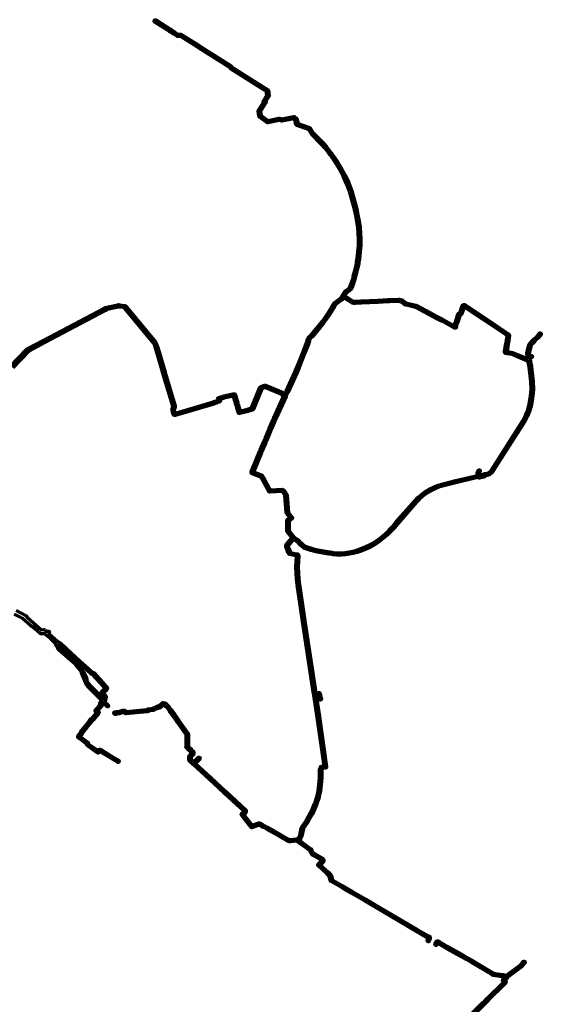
# Model space of a CAD drawing. Header units: metres. Extents: x 98902 to 136161, y 449037 to 499677.
# Tile 199 of 200: x 121343 to 123592, y 486500 to 490748. Entities that reach past the tile are written whole.
import ezdxf

# ---------------------------------------------------------------- set-up
doc = ezdxf.new("R2010")
doc.units = ezdxf.units.M
doc.layers.add('B-WE-OG-INFO_EIS VOORZORGSMAATREGEL-GV', color=7, linetype='Continuous', lineweight=70, true_color=0xfa194b)

msp = doc.modelspace()

# ---------------------------------------------------------------- linework, layer by layer
at = {"layer": 'B-WE-OG-INFO_EIS VOORZORGSMAATREGEL-GV', "flags": 128}
for points in [[(121304.3, 489253.5), (121374.7, 489326.9), (121376, 489327.9), (121447.7, 489365.9), (121447.7, 489365.9), (121705.4, 489502.7), (121705.4, 489502.7), (121705.4, 489502.7), (121706.7, 489503.3), (121707.2, 489503.7), (121707.8, 489503.9), (121708.1, 489504.1), (121708.5, 489504.3), (121708.8, 489504.5), (121712.3, 489506.3), (121712.3, 489506.3), (121714.4, 489507.1), (121725.3, 489509.1), (121765.8, 489518.2), (121765.9, 489518.2), (121766.4, 489518.2), (121766.8, 489518.4), (121769.6, 489518.9), (121774, 489518.4), (121774, 489518.4), (121794.8, 489515.7), (121796.2, 489515.3), (121797.4, 489514.5), (121803.6, 489509.2), (121928.9, 489357.6), (121933.1, 489351.5), (121933.8, 489350.1), (121939.7, 489329.9), (121963, 489251.4), (121963, 489251.4), (121963, 489251.4), (121970.3, 489226.7), (121970.3, 489226.7), (121973.4, 489216), (122013, 489082), (122013.1, 489079.5), (122011.5, 489072.2), (122010, 489064.3), (122011.3, 489059.8), (122011.3, 489059.8), (122013.7, 489051.2), (122177.8, 489099.1), (122180.1, 489100.9), (122181.1, 489101.2), (122191, 489104), (122198, 489106.1), (122197, 489109.7), (122196.8, 489112.5), (122197.1, 489114.1), (122197.9, 489115.5), (122199.4, 489117.3), (122201.7, 489118.4), (122211.1, 489121.2), (122211.1, 489121.2), (122220.6, 489124), (122220.6, 489124), (122222, 489124.3), (122222.8, 489124.7), (122261.7, 489134), (122262, 489134), (122262.4, 489134.1), (122264.9, 489134.3), (122264.9, 489134.3), (122264.9, 489134.3), (122268.1, 489134.4), (122270.8, 489133.6), (122272.2, 489132.3), (122273.3, 489130.2), (122281.2, 489103.5), (122281.2, 489103.5), (122281.2, 489103.5), (122281.3, 489102.8), (122281.5, 489102.4), (122281.6, 489102), (122281.8, 489101.7), (122283.2, 489096.7), (122283.4, 489094.8), (122283.1, 489093.9), (122283.9, 489091.3), (122284.8, 489090.5), (122285.6, 489088.8), (122293.6, 489059), (122296, 489059.7), (122301.4, 489061.3), (122301.4, 489061.3), (122301.5, 489061.3), (122301.9, 489061.4), (122302.1, 489061.5), (122325.9, 489068), (122342.7, 489073), (122379.1, 489160.8), (122380.6, 489163.1), (122383.2, 489164.9), (122398.6, 489170.8), (122400.9, 489171.1), (122403.1, 489170.7), (122428.2, 489160.6), (122479, 489139.1), (122479.7, 489138.6), (122480.5, 489138.1), (122480.5, 489138.1), (122480.6, 489138), (122481.1, 489137.2), (122481.6, 489136.5), (122481.6, 489136.4), (122481.7, 489136.4), (122481.7, 489136.3), (122482, 489135.4), (122482.3, 489134.8), (122483.6, 489131.6), (122485.1, 489131.4), (122487.8, 489137), (122487.8, 489137), (122487.8, 489137), (122491.6, 489145), (122529.1, 489227.3), (122539, 489251.9), (122539, 489251.9), (122562.1, 489309.9), (122562.1, 489309.9), (122580.3, 489356.1), (122581.2, 489359), (122581.2, 489359), (122583.4, 489367.1), (122583.5, 489367.4), (122583.5, 489367.7), (122585.1, 489371.7), (122587.1, 489375.1), (122588.8, 489377.3), (122599.5, 489387.8), (122647.3, 489446.4), (122663.1, 489468.7), (122674.6, 489486.2), (122694, 489517.7), (122694.2, 489518.3), (122698.1, 489525.7), (122698.7, 489526.2), (122699.5, 489527.1), (122705.7, 489531.9), (122705.7, 489531.9), (122705.7, 489531.9), (122710.4, 489535.4), (122725.2, 489545.9), (122725.2, 489545.9), (122727.1, 489547.2), (122732.2, 489555.2), (122734, 489558.1), (122735.6, 489560.6), (122746.3, 489577.8), (122753.3, 489582.6), (122765.5, 489591.7), (122767.3, 489595.8), (122779.3, 489630.1), (122781.8, 489641.8), (122790.8, 489676), (122795.1, 489696.3), (122795.7, 489703), (122798.4, 489717.2), (122801.9, 489748.2), (122803.8, 489774.1), (122804.2, 489800.1), (122803.2, 489826), (122800.6, 489851.8), (122796.7, 489877.6), (122792, 489903.8), (122786.5, 489929.9), (122780.3, 489955.8), (122773.2, 489981.5), (122765.5, 490006.9), (122752.5, 490040.3), (122737.6, 490072.9), (122720.7, 490104.5), (122702, 490135.1), (122681.4, 490164.5), (122681.1, 490165.2), (122679.7, 490166.9), (122679.7, 490166.9), (122670.3, 490179.6), (122658.6, 490194.1), (122646.3, 490208.2), (122633.5, 490221.8), (122609.5, 490245.2), (122602.9, 490252.6), (122588.4, 490274.1), (122537.8, 490292.2), (122536.4, 490293), (122535.3, 490294.2), (122534.6, 490295.7), (122529, 490317.1), (122525, 490320.1), (122473.5, 490311.1), (122471.7, 490311.2), (122462.3, 490312.9), (122413, 490302.8), (122410.4, 490303.7), (122376.8, 490327.4), (122375.8, 490328.3), (122374.7, 490330.6), (122370.8, 490353), (122370.8, 490354.8), (122371.5, 490356.5), (122394.4, 490392.5), (122393.5, 490394.7), (122393.4, 490395.9), (122393.7, 490397.6), (122394.3, 490398.7), (122409.5, 490422.7), (122408.1, 490432.6), (122406.9, 490437.8), (122397.3, 490444), (122397.3, 490444), (122254.1, 490535.3), (122247.9, 490542), (122119.9, 490623.3), (122119.9, 490623.3), (122105.7, 490632.3), (122086.7, 490644.4), (122036.9, 490676), (122023.1, 490676.4), (122020.6, 490677.1), (122007.2, 490685.4), (122003.5, 490687.7), (122003.5, 490687.8), (122003.4, 490687.8), (121993.3, 490694.5), (121993.2, 490694.7), (121993.1, 490694.7), (121992.8, 490694.9), (121990.1, 490696.4), (121989.8, 490696.7), (121989.1, 490697.1), (121989.1, 490697.1), (121989.1, 490697.1), (121925, 490738.3), (121923.6, 490739.7), (121922.8, 490741.5), (121922.8, 490743.4), (121923.5, 490745.2), (121924.9, 490746.6), (121926.1, 490747.2), (121926.5, 490747.5), (121928.2, 490748.3), (121930.2, 490748.3), (121932, 490747.6), (121995.7, 490706.5), (121998.6, 490704.8), (121998.6, 490704.8), (121998.6, 490704.8), (121999.2, 490704.3), (121999.8, 490704), (122008.5, 490697.9), (122009.6, 490696.7), (122010.2, 490695.4), (122012.5, 490693.9), (122024.8, 490686.3), (122039.9, 490685.8), (122092.1, 490652.8), (122111.1, 490640.7), (122125.3, 490631.7), (122125.3, 490631.7), (122253.8, 490550), (122260, 490543.3), (122402.7, 490452.5), (122402.7, 490452.4), (122402.7, 490452.4), (122414.1, 490445.1), (122415.5, 490443.8), (122416.2, 490442), (122417.9, 490434.5), (122417.9, 490434.3), (122418, 490434.1), (122419.6, 490422.2), (122419.6, 490420.5), (122418.9, 490418.9), (122404.6, 490396.4), (122405.6, 490393.3), (122405.3, 490391.3), (122404.7, 490390), (122381, 490352.8), (122384.2, 490334.4), (122414.4, 490313.1), (122461.2, 490322.9), (122463.2, 490323), (122472.7, 490321.1), (122525.3, 490330.3), (122526.7, 490330.4), (122529.2, 490329.4), (122536.4, 490324.1), (122537.6, 490322.9), (122538.3, 490321.3), (122543.6, 490300.8), (122593.3, 490283), (122594.7, 490282.2), (122595.7, 490281.1), (122610.6, 490259), (122616.6, 490252.2), (122640.7, 490228.7), (122653.8, 490214.9), (122666.3, 490200.5), (122678.1, 490185.8), (122687.7, 490172.9), (122687.7, 490172.9), (122687.7, 490172.8), (122689, 490170.8), (122689.6, 490170.3), (122710.4, 490140.4), (122729.3, 490109.6), (122746.6, 490077.2), (122761.8, 490044.1), (122775, 490010), (122782.8, 489984.4), (122789.9, 489958.4), (122796.3, 489932), (122801.8, 489905.7), (122806.6, 489879.2), (122810.6, 489853.2), (122813.1, 489826.8), (122814.2, 489800.3), (122813.8, 489773.8), (122811.9, 489747.2), (122808.3, 489715.5), (122805.6, 489701.4), (122804.9, 489694.6), (122800.5, 489673.6), (122791.5, 489639.3), (122788.8, 489627), (122776.6, 489592.4), (122776.5, 489592.2), (122776.5, 489592), (122774.3, 489587), (122771.9, 489584.1), (122759.2, 489574.5), (122759.1, 489574.4), (122759, 489574.3), (122753.6, 489570.8), (122745.1, 489556.9), (122745.5, 489556.6), (122745.9, 489556.4), (122755.3, 489550.6), (122755.3, 489550.5), (122755.3, 489550.5), (122778.4, 489535.9), (122780.6, 489534.5), (122786.3, 489533.7), (122786.4, 489533.8), (122790.2, 489533.9), (122790.2, 489533.9), (122790.2, 489533.9), (122816, 489535.1), (122816, 489535.1), (122888, 489538.3), (122888, 489538.3), (122931.2, 489540.3), (122931.2, 489540.3), (122938.2, 489540.6), (122938.2, 489540.6), (122938.3, 489540.6), (122974.7, 489542.2), (122979.7, 489542.5), (122981.4, 489542.2), (122991.9, 489538.9), (122993.4, 489538.2), (123009, 489526.7), (123013.4, 489525.7), (123046, 489518.4), (123046, 489518.4), (123051.7, 489517.1), (123058.6, 489513.6), (123058.6, 489513.6), (123145.9, 489466.4), (123160.5, 489459.6), (123166.8, 489456.2), (123167, 489456.1), (123167.1, 489456), (123167.5, 489455.9), (123216.5, 489429.4), (123216.5, 489434.2), (123216.8, 489436), (123217.7, 489437.5), (123222, 489442.6), (123232.9, 489478.1), (123234.3, 489480.4), (123241.4, 489484.1), (123251.5, 489514.8), (123252.2, 489516.1), (123253.2, 489517.2), (123258.1, 489519.2), (123259.6, 489519.5), (123261.1, 489519.3), (123262.5, 489518.7), (123277.3, 489509.3), (123352.8, 489458.8), (123352.8, 489458.8), (123352.8, 489458.8), (123443.6, 489397.8), (123451.4, 489392.2), (123451.5, 489392.2), (123451.5, 489392.2), (123453.5, 489390.4), (123454.7, 489387.4), (123454.9, 489385.3), (123450.6, 489351.2), (123449.5, 489348.5), (123444.4, 489317.2), (123447.1, 489316.7), (123468.5, 489312.9), (123506.4, 489297.1), (123533.3, 489285.9), (123532.3, 489291), (123532.3, 489291.1), (123532.3, 489291.1), (123532.3, 489291.1), (123532.3, 489291.1), (123531.8, 489293.8), (123531.8, 489293.8), (123529.3, 489310.5), (123534.5, 489327.4), (123540.4, 489348.8), (123553.6, 489362.7), (123560.9, 489371.6), (123573, 489381.8), (123580, 489390.5), (123583.3, 489394.7), (123584.6, 489395.9), (123586.2, 489396.6), (123588, 489396.6), (123589.6, 489396.1), (123591, 489395), (123591.9, 489393.5), (123592.2, 489391.8), (123592, 489390.1), (123591.2, 489388.6), (123587.8, 489384.3), (123587.8, 489384.3), (123587.8, 489384.3), (123580.5, 489375.2), (123567.8, 489364.3), (123560.9, 489356), (123549.2, 489343.8), (123544.1, 489324.7), (123539.4, 489309.8), (123541.4, 489297.7), (123542.2, 489297.8), (123545, 489298.9), (123548.6, 489299.4), (123550.5, 489299.4), (123552.3, 489298.5), (123553.6, 489297.1), (123554.3, 489295.3), (123554.2, 489293.3), (123553.4, 489291.5), (123551.9, 489290.2), (123550.1, 489289.6), (123547.1, 489289.1), (123544.1, 489288), (123544, 489288), (123543.9, 489287.9), (123543.1, 489287.8), (123545.3, 489275.8), (123546.2, 489270.8), (123546.2, 489270.8), (123546.2, 489270.8), (123548.2, 489260.1), (123549.5, 489252.9), (123549.5, 489252.9), (123549.6, 489251.5), (123549.9, 489250.6), (123557.4, 489186.8), (123558, 489153.6), (123558, 489153.4), (123558, 489153.1), (123556.9, 489136.9), (123555.7, 489125.2), (123554, 489113.7), (123548, 489080.3), (123541.7, 489057.8), (123533.4, 489036.6), (123523, 489016.2), (123384.6, 488799.7), (123379.2, 488791.5), (123367.1, 488784), (123365.7, 488783.4), (123352.7, 488780.2), (123352.2, 488780.2), (123351.2, 488779.9), (123351.2, 488779.9), (123351.2, 488779.8), (123350.5, 488779.7), (123348, 488776), (123345.7, 488774.7), (123330.3, 488771.3), (123330.3, 488771.3), (123330.2, 488771.3), (123328.9, 488771.1), (123328.3, 488770.9), (123326, 488770.4), (123324.4, 488770.3), (123322.9, 488770.8), (123321.6, 488771.6), (123320.7, 488772.7), (123306.3, 488769.4), (123218.5, 488749.1), (123160.3, 488733.7), (123150.4, 488730.5), (123140.7, 488726.7), (123113.9, 488713.7), (123097.5, 488703.8), (123082, 488692.4), (123067.6, 488679.8), (123054.2, 488666), (122973.4, 488573.4), (122957.5, 488554.6), (122949.1, 488545.5), (122949.1, 488545.5), (122949.1, 488545.5), (122948.5, 488545), (122948.2, 488544.6), (122938.6, 488534.9), (122927.7, 488524.6), (122916.4, 488514.6), (122904.8, 488505.1), (122892.8, 488496), (122892.7, 488496), (122892.6, 488495.9), (122868.4, 488479.5), (122849.7, 488469.9), (122840.1, 488465.6), (122815, 488455.1), (122798.4, 488449.5), (122781.7, 488445), (122765.2, 488441.7), (122747.9, 488439.4), (122730.1, 488438.2), (122730, 488438.2), (122729.9, 488438.2), (122716.6, 488438.2), (122716.6, 488438.2), (122716.5, 488438.2), (122710.2, 488438.4), (122697.4, 488439.2), (122697.4, 488439.2), (122697.3, 488439.2), (122696.4, 488439.3), (122695.2, 488439.5), (122695.1, 488439.5), (122689.9, 488440.1), (122689.8, 488440.1), (122689.7, 488440.1), (122666.2, 488443.9), (122619.3, 488452.6), (122599.2, 488457.7), (122586.1, 488461.6), (122569.4, 488467.1), (122556.5, 488478.7), (122556.5, 488478.7), (122556.5, 488478.7), (122543.6, 488490.5), (122543.6, 488490.5), (122537.4, 488496.2), (122525.1, 488505.7), (122523.1, 488503.5), (122523.1, 488503.5), (122523, 488503.4), (122516.7, 488496.6), (122504.6, 488483.4), (122504.6, 488483.4), (122504.6, 488483.4), (122501.1, 488479.6), (122500.5, 488475.3), (122502.3, 488470.6), (122509.2, 488453), (122509.2, 488453), (122510.4, 488449.8), (122536.7, 488444.1), (122536.7, 488444.1), (122540.1, 488443.3), (122540.2, 488443.3), (122541.3, 488443), (122543.7, 488441.6), (122545.5, 488439.5), (122546.3, 488437.6), (122546.6, 488435.4), (122544.8, 488410.2), (122544.2, 488385.5), (122544.8, 488360.9), (122546.6, 488336.3), (122549.6, 488311.8), (122576.9, 488125.8), (122576.9, 488125.8), (122620.4, 487843.3), (122625.8, 487844.1), (122625.8, 487844.1), (122625.8, 487844.1), (122632, 487845), (122634.7, 487844.7), (122636.9, 487843.6), (122638.5, 487841.9), (122639.5, 487839.6), (122641.4, 487827), (122642.7, 487825.6), (122643.2, 487823.9), (122644.1, 487818.2), (122644, 487816.2), (122643.2, 487814.5), (122641.7, 487813.2), (122639.9, 487812.5), (122637.9, 487812.6), (122636.2, 487813.4), (122634.9, 487814.9), (122634.2, 487816.7), (122633.8, 487819.7), (122632.5, 487821.2), (122631.9, 487822.9), (122631.5, 487825.2), (122631.5, 487825.2), (122631.5, 487825.2), (122630.2, 487834.6), (122627.2, 487834.2), (122621.8, 487833.4), (122634.6, 487750.8), (122634.6, 487750.7), (122634.6, 487750.7), (122666.4, 487524.3), (122666.4, 487522.7), (122665.8, 487521.1), (122664.8, 487519.9), (122663.4, 487519), (122661.9, 487518.6), (122649.9, 487517.6), (122649.3, 487517.7), (122648, 487517.5), (122648, 487516.9), (122648.1, 487516.4), (122647.9, 487514.5), (122647.1, 487512.8), (122645.4, 487510.8), (122645.4, 487475.3), (122641.8, 487433.7), (122639.7, 487418.4), (122639.7, 487418.2), (122639.7, 487418.1), (122636.4, 487403), (122632.4, 487388), (122627.6, 487373.3), (122622.8, 487360.7), (122614.6, 487340.8), (122605.2, 487320.8), (122595, 487301.8), (122583.8, 487283.1), (122573.9, 487268.3), (122567.4, 487259), (122567, 487257.1), (122560.2, 487224.8), (122559.5, 487223.2), (122554.8, 487215.5), (122555, 487213.9), (122554.1, 487211.2), (122550.7, 487206.4), (122552.8, 487205), (122587.6, 487179.9), (122599.9, 487171), (122601.5, 487169.2), (122607.2, 487158), (122610.1, 487152.1), (122616.7, 487148.5), (122616.7, 487148.5), (122616.7, 487148.5), (122649.2, 487130.6), (122650.4, 487129.8), (122651.8, 487128.1), (122652.5, 487126.7), (122654.6, 487119), (122654.5, 487116.6), (122653.7, 487114.3), (122640.6, 487100.7), (122674.6, 487069.8), (122678.6, 487066.1), (122684.2, 487061), (122684.9, 487060.1), (122686.1, 487057.6), (122686.1, 487057.6), (122686.4, 487056.4), (122687, 487055.2), (122687.1, 487054.5), (122687.3, 487054.1), (122691.6, 487037.5), (122735.4, 487012.4), (122748.9, 487004.3), (122748.9, 487004.3), (122748.9, 487004.3), (122776.5, 486987.9), (122837, 486953.2), (122877.5, 486929.4), (122877.5, 486929.4), (122877.6, 486929.4), (123058.2, 486823), (123058.2, 486823), (123107.1, 486794.5), (123107.1, 486794.5), (123107.1, 486794.5), (123107.1, 486794.5), (123107.1, 486794.5), (123107.5, 486794.2), (123108, 486793.9), (123108.3, 486793.6), (123111.5, 486791.8), (123112.5, 486790.4), (123112.9, 486788.8), (123113.3, 486782.9), (123111, 486778.3), (123110.9, 486774.5), (123110.4, 486773.2), (123108.3, 486770.4), (123106.6, 486769.6), (123104.6, 486769.4), (123102.8, 486770.1), (123101.3, 486771.4), (123100.5, 486773.1), (123100.4, 486775.1), (123101, 486776.9), (123101, 486780.8), (123103.2, 486785.1), (123103, 486785.2), (123102.6, 486785.5), (123102.5, 486785.6), (123102.3, 486785.8), (123102.1, 486785.8), (123053.2, 486814.4), (123053.2, 486814.4), (123053.2, 486814.4), (122872.5, 486920.8), (122872.5, 486920.8), (122832, 486944.5), (122771.5, 486979.2), (122743.8, 486995.7), (122743.8, 486995.7), (122730.4, 487003.7), (122685.2, 487029.6), (122684, 487030.6), (122682.7, 487032.4), (122682.2, 487033.8), (122677.6, 487051.6), (122677.6, 487051.6), (122677.6, 487051.6), (122677.5, 487052.1), (122677.5, 487052.2), (122677.1, 487053.6), (122676.6, 487054.4), (122671.9, 487058.7), (122667.8, 487062.4), (122630.1, 487096.8), (122630, 487096.8), (122629.9, 487096.9), (122629.4, 487097.6), (122628.9, 487098.3), (122628.9, 487098.4), (122628.8, 487098.5), (122628.7, 487099.4), (122628.4, 487100.2), (122628.5, 487100.3), (122628.4, 487100.4), (122628.6, 487101.3), (122628.7, 487102.2), (122628.8, 487102.2), (122628.8, 487102.3), (122629.3, 487103.1), (122629.7, 487103.8), (122629.8, 487103.9), (122629.9, 487104), (122633.2, 487107.4), (122633.2, 487107.4), (122644.3, 487118.8), (122643.3, 487122.4), (122611.8, 487139.8), (122611.8, 487139.8), (122602.8, 487145), (122598.2, 487153.5), (122593.1, 487163.6), (122581.7, 487171.8), (122547, 487196.9), (122541.5, 487200.5), (122541.5, 487200.5), (122541.5, 487200.5), (122541.4, 487200.5), (122541.4, 487200.5), (122541.1, 487200.7), (122540.9, 487200.8), (122536.3, 487203.8), (122510.3, 487201.1), (122510.3, 487201.1), (122510.3, 487201.1), (122506.4, 487200.9), (122502.6, 487201.8), (122495.1, 487205.7), (122495.1, 487205.7), (122438.4, 487237.6), (122407.3, 487255.6), (122397.7, 487260.7), (122397.7, 487260.7), (122397.7, 487260.7), (122387.3, 487266.2), (122387.3, 487266.2), (122387.3, 487266.2), (122375.9, 487272.2), (122347.4, 487262), (122345.8, 487261.7), (122343.4, 487261.8), (122341.1, 487262.9), (122339.1, 487264.8), (122339.1, 487264.9), (122339, 487265), (122301.7, 487313.6), (122301.7, 487313.6), (122301.7, 487313.6), (122299.9, 487316), (122298.8, 487318.5), (122298.8, 487320.6), (122299.8, 487322.9), (122301.1, 487324.3), (122305.5, 487327.7), (122305.5, 487327.7), (122306.6, 487328.4), (122307, 487328.9), (122309.9, 487331.1), (122310.1, 487332.7), (122227, 487410), (122227, 487410), (122224.2, 487412.6), (122162, 487469.1), (122162, 487469.1), (122161.9, 487469.2), (122160.3, 487470.6), (122160.3, 487470.7), (122091, 487534.6), (122091, 487534.6), (122091, 487534.6), (122091, 487534.6), (122091, 487534.6), (122082.2, 487542.8), (122080, 487544.7), (122080, 487544.7), (122079.9, 487544.8), (122074.6, 487549.6), (122073.5, 487551.2), (122073, 487553.1), (122072.4, 487570.2), (122073.6, 487572.6), (122084.4, 487583.9), (122084, 487585.9), (122078.9, 487591.1), (122076.5, 487592.5), (122073.4, 487595.3), (122065, 487603.1), (122061.6, 487606.2), (122060.1, 487608.6), (122060, 487611.8), (122060.6, 487614.4), (122061.4, 487662), (122022.7, 487716.8), (122020.8, 487718.6), (122019, 487721.2), (122019, 487721.2), (122014.5, 487727.5), (122000.7, 487747.1), (122000.7, 487747.1), (122000.7, 487747.1), (121995.2, 487755), (121995.2, 487755), (121991.3, 487760.6), (121991, 487761.2), (121989.7, 487762.8), (121988.7, 487765.2), (121980.4, 487776.9), (121974, 487783.6), (121966.7, 487791.1), (121966, 487791.2), (121965.5, 487791.2), (121962.2, 487791.4), (121949, 487779.2), (121945.9, 487777.8), (121943, 487778.1), (121943, 487778.1), (121943, 487778.1), (121931.6, 487773.1), (121921.3, 487767.8), (121919.7, 487767.3), (121905, 487765.5), (121905, 487765.5), (121904.7, 487765.5), (121904.5, 487765.4), (121901.3, 487765), (121900.9, 487765), (121900.2, 487764.9), (121897.4, 487763.3), (121897.4, 487763.3), (121897.3, 487763.3), (121894.4, 487762.1), (121862.3, 487758.6), (121802.2, 487753.3), (121799.6, 487753.7), (121793.3, 487758.7), (121788.8, 487758.3), (121772.8, 487753.6), (121772.7, 487753.6), (121772.7, 487753.6), (121770.4, 487753.1), (121763.2, 487753), (121757.6, 487750.6), (121753.8, 487750.6), (121751.5, 487751.9), (121749.4, 487754.5), (121749, 487756.4), (121749.4, 487758.3), (121750.4, 487760), (121752.1, 487761.1), (121754, 487761.5), (121756.2, 487760.9), (121761, 487762.9), (121770.3, 487763.3), (121787.4, 487768.3), (121794.5, 487768.9), (121796.5, 487768.7), (121798.2, 487767.7), (121803.2, 487763.5), (121861.3, 487768.5), (121892.3, 487771.9), (121892.4, 487771.9), (121892.5, 487772), (121896.2, 487774.1), (121898, 487774.6), (121899.4, 487774.7), (121900, 487774.9), (121903.2, 487775.3), (121903.2, 487775.3), (121903.2, 487775.3), (121903.2, 487775.3), (121903.2, 487775.3), (121903.5, 487775.3), (121903.7, 487775.4), (121917.6, 487777.2), (121927.4, 487782.2), (121939, 487787.3), (121941.3, 487788.3), (121943, 487788.7), (121944.2, 487788.5), (121958.1, 487801), (121960.7, 487801.5), (121966.3, 487801.1), (121966.3, 487801.1), (121966.3, 487801.1), (121969.4, 487800.9), (121971.1, 487800.4), (121972.6, 487799.4), (121981.1, 487790.5), (121988.4, 487782.9), (121996.7, 487771.1), (121997.8, 487770.2), (122000.4, 487767), (122000.4, 487767), (122004.3, 487761.4), (122004.3, 487761.4), (122004.3, 487761.4), (122010.3, 487752.9), (122010.3, 487752.9), (122023.6, 487734), (122028.1, 487727.6), (122028.1, 487727.6), (122029.9, 487725.1), (122030.9, 487722.6), (122070.5, 487666.4), (122071.2, 487665), (122071.5, 487663.4), (122070.6, 487614.3), (122071, 487612.7), (122071.9, 487611.7), (122072.3, 487611.4), (122080.9, 487603.6), (122080.9, 487603.5), (122084.1, 487600.7), (122085.7, 487598.3), (122085.9, 487598.2), (122092.2, 487591.9), (122093.1, 487590.7), (122093.5, 487589.3), (122094.7, 487583.3), (122094.8, 487581.8), (122094.4, 487580.2), (122093.5, 487578.9), (122082.4, 487567.2), (122082.9, 487555.6), (122086.7, 487552.1), (122088.9, 487550.2), (122088.9, 487550.1), (122088.9, 487550.1), (122094.1, 487545.3), (122113.4, 487565.1), (122115, 487566.2), (122116.9, 487566.7), (122118.8, 487566.3), (122120.5, 487565.2), (122121.6, 487563.6), (122122, 487561.7), (122121.6, 487559.8), (122120.6, 487558.2), (122101.5, 487538.5), (122167.1, 487478), (122167.1, 487478), (122167.1, 487478), (122168.2, 487476.8), (122168.7, 487476.5), (122231, 487419.9), (122233.8, 487417.3), (122233.8, 487417.3), (122318.1, 487338.9), (122319.2, 487337.6), (122320.1, 487335.2), (122320.3, 487333.4), (122319.7, 487328.6), (122319, 487326.3), (122317, 487323.9), (122313.1, 487320.9), (122313.1, 487320.9), (122311.5, 487319.9), (122310.3, 487318.8), (122346.1, 487272.1), (122373.8, 487282.1), (122376.9, 487282.4), (122379.5, 487281.6), (122392, 487275), (122392, 487275), (122402.3, 487269.5), (122402.3, 487269.5), (122412.2, 487264.3), (122443.4, 487246.2), (122500, 487214.4), (122500, 487214.4), (122505.4, 487211.4), (122507.7, 487210.9), (122508.8, 487210.9), (122509.2, 487211), (122537, 487213.9), (122538.7, 487213.8), (122540.2, 487213.2), (122542.3, 487211.8), (122544.6, 487215.2), (122544.4, 487216.6), (122545.2, 487219), (122550.6, 487227.7), (122557.2, 487259.2), (122557.9, 487262), (122558.7, 487263.9), (122565.6, 487273.9), (122575.3, 487288.3), (122586.2, 487306.6), (122596.3, 487325.4), (122605.4, 487344.7), (122613.5, 487364.5), (122618.2, 487376.7), (122622.8, 487390.9), (122626.7, 487405.4), (122629.8, 487419.9), (122631.9, 487434.7), (122635.4, 487476), (122635.4, 487512.5), (122635.7, 487514.1), (122638, 487517.4), (122637.9, 487519), (122638.5, 487522.2), (122640.2, 487524.9), (122642.9, 487526.7), (122644.8, 487527.2), (122649.1, 487527.6), (122655.8, 487528.1), (122624.7, 487749.3), (122611.8, 487833.1), (122611.8, 487833.1), (122611.8, 487833.1), (122611.2, 487836.9), (122611.2, 487836.9), (122610.8, 487840.1), (122610.8, 487840.1), (122567, 488124.2), (122567, 488124.3), (122567, 488124.3), (122539.7, 488310.4), (122536.7, 488335.3), (122534.8, 488360.3), (122534.2, 488385.4), (122534.8, 488410.5), (122536.4, 488433.9), (122534.6, 488434.3), (122534.6, 488434.3), (122506.7, 488440.5), (122504.5, 488441.6), (122502, 488444.2), (122499.9, 488449.3), (122499.9, 488449.3), (122493, 488467), (122490.4, 488474.2), (122491.5, 488482.6), (122491.9, 488484), (122497.2, 488490.2), (122497.2, 488490.2), (122509.3, 488503.4), (122509.3, 488503.4), (122509.4, 488503.4), (122515.7, 488510.2), (122517.5, 488512.3), (122514.9, 488514.7), (122495.8, 488539.7), (122495.1, 488541.2), (122494.8, 488542.8), (122495, 488580.2), (122495, 488580.3), (122495, 488580.3), (122495.1, 488587.1), (122495.3, 488588.6), (122496, 488589.9), (122497, 488591), (122502.7, 488595.4), (122502.8, 488595.4), (122502.8, 488595.4), (122503, 488595.6), (122503.1, 488595.7), (122504, 488596.2), (122504.5, 488596.7), (122506.8, 488598.3), (122507.2, 488598.4), (122507.8, 488598.9), (122493.7, 488617.3), (122493.5, 488617.7), (122493.2, 488618.1), (122493.1, 488618.6), (122492.8, 488619), (122492.8, 488619.5), (122492.7, 488619.9), (122486.8, 488694.8), (122486.5, 488695.6), (122486.1, 488696), (122482.7, 488701.8), (122482.7, 488702), (122482.6, 488702.2), (122482.3, 488702.5), (122479, 488708.1), (122474.3, 488711.8), (122423.1, 488710), (122421.2, 488710.3), (122419.5, 488711.3), (122415.1, 488715.4), (122414.1, 488716.7), (122387.2, 488767), (122383, 488774.1), (122345.4, 488789.3), (122343.4, 488790.6), (122342.2, 488792), (122341.4, 488793.7), (122341.1, 488795.5), (122341.3, 488797.3), (122345.3, 488807.4), (122345.3, 488807.4), (122345.3, 488807.4), (122377.3, 488884.8), (122377.3, 488884.8), (122377.3, 488884.8), (122377.3, 488884.8), (122377.3, 488884.8), (122377.9, 488885.8), (122378, 488886.4), (122381.4, 488894.6), (122381.4, 488894.6), (122395.4, 488928.4), (122395.4, 488928.4), (122395.4, 488928.5), (122396.3, 488930.3), (122396.5, 488931), (122397.1, 488932.2), (122397.2, 488932.7), (122401, 488941.9), (122401, 488941.9), (122415.4, 488976.2), (122415.4, 488976.2), (122415.4, 488976.2), (122418.7, 488983.9), (122418.7, 488983.9), (122434.5, 489020.2), (122434.5, 489020.3), (122435.8, 489023.2), (122435.8, 489023.2), (122439.1, 489030.6), (122439.1, 489030.6), (122480.8, 489122), (122480.8, 489122), (122477.8, 489123.3), (122476, 489124.9), (122474.9, 489126.7), (122473.2, 489130.7), (122424.3, 489151.3), (122400.5, 489160.9), (122387.9, 489156), (122351.5, 489068.1), (122349.7, 489065.6), (122346.7, 489063.8), (122328.6, 489058.4), (122304.8, 489051.9), (122304.8, 489051.9), (122304.8, 489051.9), (122304.4, 489051.8), (122304.2, 489051.7), (122298.8, 489050.1), (122291.9, 489048.4), (122289.1, 489048.7), (122287.7, 489049.5), (122285.9, 489051.1), (122284.7, 489053.5), (122276.4, 489084.5), (122275.6, 489085.2), (122274.8, 489086.8), (122273.1, 489092.7), (122272.9, 489094.7), (122273.1, 489095.6), (122272.2, 489098.9), (122272.2, 489098.9), (122272.1, 489099.3), (122272, 489099.6), (122271.8, 489100.3), (122271.6, 489100.7), (122264.7, 489124.2), (122263.6, 489124.1), (122225.2, 489114.9), (122225.1, 489114.9), (122224, 489114.7), (122223.4, 489114.4), (122213.9, 489111.6), (122213.9, 489111.6), (122207.4, 489109.7), (122208.5, 489106), (122208.6, 489103.2), (122208.3, 489101.6), (122207.6, 489100.3), (122206, 489098.5), (122203.8, 489097.3), (122193.8, 489094.4), (122193.7, 489094.4), (122193.7, 489094.3), (122184.8, 489091.9), (122181.5, 489089.7), (122014.4, 489041), (122014.1, 489041), (122013.6, 489040.8), (122010.8, 489040.6), (122009.2, 489040.9), (122007.9, 489041.7), (122006, 489043.3), (122005.2, 489044.9), (122001.7, 489057), (122001.7, 489057), (122000, 489062.7), (121999.9, 489065), (122001.7, 489074.1), (122001.7, 489074.2), (122001.7, 489074.2), (122003, 489080.3), (121963.8, 489213.1), (121960.7, 489223.8), (121953.4, 489248.6), (121953.4, 489248.6), (121930.1, 489327.1), (121924.4, 489346.5), (121921, 489351.4), (121796.2, 489502.5), (121792.1, 489505.9), (121772.7, 489508.5), (121772.6, 489508.5), (121772.5, 489508.5), (121770.2, 489508.9), (121769.5, 489508.8), (121769.1, 489508.7), (121768.5, 489508.6), (121768, 489508.4), (121727.4, 489499.3), (121727.3, 489499.3), (121727.2, 489499.3), (121718.4, 489497.7), (121717.6, 489496.2), (121714.1, 489494.1), (121713.7, 489493.9), (121713.4, 489493.7), (121712.9, 489493.5), (121712.6, 489493.2), (121711.3, 489492.7), (121710.9, 489492.4), (121452.3, 489355.1), (121382.4, 489318), (121314, 489246.5)], [(121328.3, 488198.6), (121371.9, 488175.9), (121374.1, 488173.2), (121374.4, 488172.4), (121374.4, 488172.3), (121374.5, 488172), (121375, 488170.8), (121375, 488170.5), (121375, 488170.2), (121403.8, 488144.7), (121403.8, 488144.7), (121403.8, 488144.7), (121403.8, 488144.7), (121403.9, 488144.7), (121404.1, 488144.4), (121404.3, 488144.3), (121436.7, 488116), (121447.3, 488116.7), (121449.2, 488116.4), (121450.9, 488115.5), (121452.5, 488114), (121458.4, 488109), (121459.1, 488109.3), (121466.7, 488110), (121468.7, 488109.9), (121470.4, 488108.9), (121471.6, 488107.4), (121472.2, 488105.6), (121472, 488103.6), (121471.1, 488101.9), (121469.6, 488100.7), (121468.6, 488100.4), (121483.9, 488087.2), (121484, 488087.2), (121484, 488087.2), (121484, 488087.2), (121484, 488087.2), (121484, 488087.2), (121506.4, 488066.5), (121506.4, 488066.5), (121508.9, 488064.2), (121509.3, 488063.7), (121510.1, 488063.1), (121518, 488059.7), (121519.3, 488058.8), (121545.6, 488035.4), (121604.6, 487981), (121640.2, 487949.4), (121640.3, 487949.3), (121640.4, 487949.2), (121656.8, 487933.1), (121656.8, 487933.1), (121656.9, 487932.9), (121657.1, 487932.8), (121662.2, 487931.2), (121664.4, 487929.8), (121712.5, 487877.3), (121712.5, 487877.3), (121712.8, 487876.8), (121713.1, 487876.6), (121713.4, 487876.1), (121713.8, 487875.8), (121714.6, 487874.8), (121715, 487874.4), (121719.9, 487869), (121720.8, 487867.4), (121721.2, 487865.7), (121721.2, 487862.7), (121720.8, 487860.7), (121719.4, 487857.4), (121718.4, 487855.9), (121704.5, 487842), (121704.5, 487841.5), (121714.7, 487830.3), (121715.5, 487829.1), (121715.9, 487827.7), (121714.8, 487817.9), (121713.6, 487811.6), (121711.1, 487805.3), (121725.4, 487791.3), (121726.5, 487789.7), (121726.9, 487787.8), (121726.6, 487785.9), (121725.5, 487784.2), (121723.9, 487783.1), (121722, 487782.7), (121720.1, 487783.1), (121718.5, 487784.1), (121702, 487800.3), (121699.4, 487797.1), (121699.4, 487797.1), (121700.2, 487794.9), (121700.2, 487792.5), (121699.7, 487790.8), (121698.8, 487789.2), (121680.9, 487767.4), (121680.5, 487767.1), (121680.1, 487766.4), (121683.5, 487764.1), (121683.9, 487763.8), (121684.3, 487763.6), (121685.2, 487762.6), (121686.2, 487760.1), (121686.3, 487757.4), (121685.2, 487755), (121660.6, 487725.8), (121659.4, 487724.7), (121656.8, 487723.8), (121650.5, 487716.3), (121650, 487713.7), (121649.2, 487712.3), (121614.9, 487670.8), (121614.8, 487668.2), (121613.1, 487665.4), (121613, 487665.3), (121613, 487665.2), (121604.7, 487655.1), (121609, 487651.9), (121609, 487651.9), (121609.1, 487651.9), (121609.3, 487651.7), (121609.5, 487651.6), (121638.3, 487629.8), (121639.6, 487628.3), (121640.5, 487624.8), (121642.4, 487621.5), (121651.2, 487615.6), (121651.2, 487615.6), (121651.3, 487615.5), (121679, 487596.4), (121679, 487596.4), (121679, 487596.4), (121679.4, 487596), (121679.7, 487595.9), (121680.9, 487595.1), (121684.8, 487598.8), (121686, 487599.7), (121687.8, 487600.2), (121687.8, 487600.2), (121687.8, 487600.2), (121687.8, 487600.2), (121687.9, 487600.2), (121690.2, 487600.2), (121691.8, 487599.5), (121694.3, 487598.8), (121738, 487572), (121769.7, 487553.3), (121769.8, 487553.2), (121769.9, 487553.2), (121771.8, 487551.4), (121772.5, 487549.5), (121772.5, 487547.6), (121771.7, 487545.8), (121770.3, 487544.4), (121768.5, 487543.7), (121766.6, 487543.7), (121764.8, 487544.5), (121764.5, 487544.7), (121764.4, 487544.8), (121732.9, 487563.4), (121689.9, 487589.7), (121689.9, 487589.7), (121685, 487585.1), (121683.6, 487584.2), (121682, 487583.8), (121680.3, 487583.9), (121677.2, 487585.6), (121677.2, 487585.6), (121677.2, 487585.6), (121674.2, 487587.6), (121674.2, 487587.6), (121674.2, 487587.6), (121673.8, 487587.9), (121673.5, 487588), (121645.6, 487607.3), (121635, 487614.6), (121632.4, 487618.9), (121631.2, 487620.5), (121630.6, 487623), (121603.5, 487643.6), (121603.5, 487643.6), (121603.3, 487643.8), (121603.1, 487643.9), (121595.9, 487649.1), (121594, 487651.6), (121593.4, 487655.2), (121593.7, 487656.8), (121594.6, 487658.6), (121604.8, 487671), (121604.8, 487673.2), (121605.9, 487675.6), (121640.5, 487717.4), (121640.9, 487720.1), (121641.7, 487721.5), (121650.2, 487731.5), (121651.4, 487732.6), (121654, 487733.5), (121674.7, 487758), (121671.9, 487759.9), (121670.1, 487761.6), (121669, 487763.8), (121668.7, 487766.2), (121669.3, 487768.6), (121673.1, 487773.7), (121673.1, 487773.7), (121673.1, 487773.8), (121689.3, 487793.5), (121689.1, 487793.6), (121688.3, 487796.1), (121688.4, 487799), (121689.3, 487800.6), (121697.6, 487810.7), (121697.5, 487810.8), (121697.4, 487810.9), (121697.1, 487811.3), (121696.8, 487811.5), (121696.5, 487811.9), (121696.2, 487812.1), (121641.3, 487866.9), (121631.2, 487878.9), (121627.8, 487885.2), (121627.7, 487885.6), (121627.2, 487886.3), (121627.2, 487886.3), (121627.2, 487886.3), (121627.2, 487886.3), (121627.2, 487886.3), (121626.9, 487887.1), (121626.6, 487887.5), (121623.8, 487892.9), (121623.1, 487900.4), (121609.1, 487929.8), (121609.1, 487929.8), (121603.7, 487941), (121584.5, 487965.5), (121552.7, 487993), (121552.7, 487993), (121552.7, 487993), (121551.9, 487993.8), (121551.4, 487994.1), (121551.3, 487994.2), (121551.1, 487994.3), (121542.1, 488002.1), (121542.1, 488002.1), (121509, 488031), (121506.1, 488038.8), (121506.1, 488038.8), (121504.1, 488044.7), (121498.7, 488049.8), (121497.3, 488052.2), (121496.9, 488054.7), (121497.2, 488056.2), (121497.7, 488056.9), (121475.8, 488078), (121451.7, 488097.4), (121450.4, 488098.4), (121450.2, 488098.4), (121434.5, 488097.8), (121432.6, 488098.1), (121431, 488099.1), (121406.7, 488121.3), (121397, 488130.7), (121396.8, 488130.6), (121395.8, 488130.3), (121395.6, 488130.3), (121395.4, 488130.3), (121394.8, 488130.4), (121394.1, 488130.4), (121393.7, 488130.5), (121393.4, 488130.6), (121393, 488130.8), (121392.5, 488131.1), (121392.1, 488131.4), (121391.8, 488131.6), (121391.4, 488132), (121391.1, 488132.2), (121356.1, 488164.8), (121344.8, 488169.8), (121319.4, 488182.9)], [(123243.8, 486412), (123340.2, 486507.7), (123346.7, 486513.4), (123346.7, 486513.4), (123346.7, 486513.4), (123349, 486515.4), (123356.9, 486524.5), (123428.7, 486595.6), (123429.2, 486596), (123426.4, 486599), (123425.4, 486601.2), (123425.2, 486603.7), (123426.2, 486606.5), (123434.3, 486615.9), (123431.2, 486616.3), (123431.1, 486616.3), (123430.1, 486616.4), (123428.8, 486616.4), (123426.2, 486617.3), (123424.7, 486618.9), (123424.2, 486619), (123385.1, 486623.8), (123382.2, 486624.9), (123379.9, 486626.3), (123293.3, 486678.2), (123293.3, 486678.2), (123269.3, 486692.3), (123246, 486705.5), (123188.2, 486738.3), (123146.7, 486762.5), (123146.7, 486762.5), (123146.1, 486763), (123144.3, 486760.7), (123144.3, 486759.7), (123143.6, 486758.1), (123142.5, 486756.3), (123141.2, 486754.8), (123139.5, 486754), (123137.5, 486753.9), (123135.7, 486754.6), (123134.2, 486755.9), (123133.4, 486757.6), (123133.3, 486759.6), (123133.9, 486761.1), (123134, 486763.1), (123134.9, 486764.8), (123139.6, 486770.9), (123140.8, 486772), (123145.2, 486773.3), (123147, 486773.4), (123149.4, 486772.5), (123149.4, 486772.5), (123149.9, 486772.1), (123150.3, 486772), (123150.4, 486771.8), (123150.6, 486771.8), (123151.3, 486771.2), (123151.8, 486771.1), (123193.2, 486747), (123251, 486714.2), (123274.4, 486700.9), (123298.3, 486686.8), (123298.3, 486686.8), (123298.3, 486686.8), (123385, 486634.9), (123385.6, 486634.4), (123386.9, 486633.7), (123403, 486631.8), (123428.4, 486628.3), (123430, 486627.7), (123431.6, 486626.1), (123432.4, 486626.2), (123441, 486625), (123441.6, 486624.5), (123441.9, 486624.9), (123502, 486669.7), (123512.2, 486682), (123512.2, 486682), (123513, 486682.8), (123513.2, 486683.3), (123515.3, 486685.3), (123516.9, 486685.9), (123518.7, 486685.9), (123520.3, 486685.3), (123521.6, 486684.2), (123522.5, 486682.7), (123522.8, 486681), (123522.5, 486679.3), (123521, 486676.9), (123521, 486676.9), (123521, 486676.9), (123520.2, 486676.2), (123519.9, 486675.6), (123508.5, 486662.1), (123448.5, 486617.4), (123446.4, 486614.6), (123446.3, 486614.6), (123446.3, 486614.6), (123446.2, 486614.4), (123446.2, 486614.4), (123446.2, 486614.4), (123436.3, 486603.1), (123439.2, 486600), (123440.2, 486597.8), (123440.4, 486595.4), (123439.4, 486592.5), (123437.1, 486589.8), (123436.6, 486589.5), (123435.8, 486588.5), (123364.1, 486517.5), (123356.3, 486508.6), (123353.3, 486505.9), (123353.3, 486505.9), (123346.9, 486500.3), (123250.9, 486405)]]:
    msp.add_lwpolyline(points, dxfattribs=at)
for points in [[(123226.5, 489424.9), (123226.5, 489424.8), (123226.2, 489421.3), (123224.8, 489418.7), (123223.2, 489417.6), (123220.7, 489416.8), (123218.8, 489417), (123217.6, 489417.4), (123215.1, 489418.8), (123215.1, 489418.8), (123214.4, 489419.3), (123213.9, 489419.4), (123162.7, 489447.1), (123162.6, 489447.2), (123162.5, 489447.3), (123162.1, 489447.4), (123156.2, 489450.6), (123141.5, 489457.4), (123141.4, 489457.4), (123141.2, 489457.5), (123053.8, 489504.8), (123053.8, 489504.8), (123048.8, 489507.5), (123043.8, 489508.6), (123043.8, 489508.6), (123011.2, 489516), (123005.8, 489517.2), (123004, 489518), (122988.1, 489529.6), (122979.2, 489532.4), (122975.1, 489532.3), (122938.7, 489530.6), (122938.7, 489530.6), (122931.7, 489530.3), (122931.7, 489530.3), (122931.7, 489530.3), (122888.4, 489528.3), (122888.4, 489528.3), (122888.4, 489528.3), (122816.5, 489525.1), (122816.5, 489525.1), (122816.5, 489525.1), (122790.7, 489524), (122790.7, 489524), (122786.8, 489523.8), (122786.8, 489523.8), (122784.5, 489523.8), (122777.1, 489525), (122773, 489527.5), (122750, 489542.1), (122750, 489542.1), (122740.6, 489548), (122740.6, 489548), (122740.6, 489548), (122739.9, 489548.5), (122739.8, 489548.6), (122735, 489541), (122733.7, 489539.7), (122731.1, 489537.8), (122731.1, 489537.8), (122731.1, 489537.8), (122711.7, 489523.9), (122706.3, 489519.7), (122703.1, 489513.7), (122702.6, 489513.1), (122701.6, 489510.9), (122683.1, 489480.9), (122671.4, 489463.1), (122655.2, 489440.3), (122607.1, 489381.3), (122606.8, 489381.1), (122606.6, 489380.8), (122596.2, 489370.6), (122594.1, 489367.3), (122593, 489364.3), (122590.8, 489356.3), (122590.8, 489356.3), (122589.7, 489352.7), (122571.4, 489306.2), (122571.4, 489306.2), (122571.4, 489306.2), (122548.3, 489248.2), (122548.3, 489248.1), (122548.3, 489248.1), (122538.2, 489223.3), (122500.6, 489140.8), (122496.8, 489132.8), (122496.8, 489132.8), (122492.5, 489123.4), (122492.5, 489123.4), (122492.5, 489123.4), (122492.4, 489123.4), (122492.4, 489123.3), (122492, 489122.6), (122491.8, 489122), (122448.3, 489026.5), (122448.2, 489026.5), (122444.9, 489019.1), (122444.9, 489019.1), (122443.6, 489016.2), (122443.6, 489016.2), (122427.9, 488979.9), (122427.9, 488979.9), (122427.9, 488979.9), (122424.6, 488972.3), (122424.6, 488972.3), (122410.3, 488938.1), (122410.3, 488938.1), (122406.4, 488928.8), (122406.4, 488928.8), (122405.8, 488927.8), (122405.7, 488927.2), (122404.6, 488924.6), (122404.6, 488924.6), (122390.7, 488890.8), (122390.7, 488890.8), (122387.2, 488882.5), (122386.7, 488881.6), (122386.6, 488880.9), (122354.6, 488803.6), (122354.6, 488803.6), (122352, 488797.4), (122388.3, 488782.7), (122389.7, 488781.9), (122390.8, 488780.6), (122395.8, 488772), (122395.9, 488771.9), (122395.9, 488771.8), (122422.5, 488722.2), (122424.8, 488720.1), (122475.7, 488721.9), (122477.4, 488721.7), (122478.9, 488720.9), (122485.9, 488715.5), (122487.2, 488714), (122490.9, 488707.6), (122491, 488707.5), (122491.1, 488707.2), (122491.4, 488706.9), (122494.8, 488701), (122494.8, 488701), (122496.1, 488698.8), (122496.7, 488696.7), (122502.5, 488622.2), (122518.2, 488601.7), (122519, 488600.1), (122519.2, 488598.2), (122518.7, 488595.2), (122517.9, 488594), (122516.8, 488593), (122512.4, 488590), (122512.4, 488590), (122512.4, 488590), (122510.1, 488588.4), (122509.9, 488588.4), (122509.5, 488588.1), (122509.1, 488587.7), (122508.9, 488587.6), (122508.8, 488587.5), (122505.1, 488584.6), (122505, 488580.2), (122505, 488580.2), (122504.8, 488544.4), (122522.6, 488521.1), (122525.3, 488518.7), (122525.3, 488518.7), (122525.4, 488518.7), (122527.9, 488516.4), (122529.9, 488514.7), (122543.7, 488504), (122543.8, 488503.8), (122544, 488503.7), (122550.4, 488497.9), (122550.4, 488497.9), (122550.4, 488497.9), (122563.2, 488486.1), (122563.2, 488486.1), (122574.4, 488475.9), (122602, 488467.3), (122621.4, 488462.3), (122644.6, 488457.8), (122691.1, 488450), (122696.5, 488449.4), (122716.7, 488448.2), (122729.6, 488448.2), (122746.9, 488449.4), (122763.4, 488451.5), (122779.6, 488454.8), (122795.6, 488459.1), (122811.3, 488464.4), (122836.2, 488474.8), (122854.6, 488483.5), (122863.4, 488488.2), (122886.9, 488504.1), (122898.5, 488512.9), (122909.9, 488522.2), (122920.9, 488531.9), (122931.6, 488542), (122941.1, 488551.7), (122941.1, 488551.7), (122941.1, 488551.7), (122941.1, 488551.7), (122941.1, 488551.7), (122941.6, 488552.1), (122941.9, 488552.4), (122950.1, 488561.3), (122965.8, 488579.9), (123046.8, 488672.7), (123060.5, 488686.9), (123075.6, 488700.1), (123091.8, 488712), (123108.9, 488722.4), (123126.8, 488731.3), (123136.8, 488735.9), (123147.1, 488740), (123157.6, 488743.4), (123216.1, 488758.8), (123304.1, 488779.1), (123318.4, 488782.5), (123318, 488784.6), (123318, 488784.6), (123318, 488784.7), (123316.4, 488793), (123316.4, 488793), (123316.4, 488793.1), (123316.1, 488796.4), (123316.9, 488798.9), (123319.8, 488803.7), (123321.1, 488805.1), (123322.9, 488805.9), (123324.9, 488806), (123326.7, 488805.4), (123328.1, 488804), (123329, 488802.3), (123329, 488800.3), (123328.4, 488798.5), (123326.2, 488795), (123326.2, 488794.9), (123326.2, 488794.9), (123327.8, 488786.6), (123328.2, 488784.7), (123333.3, 488785.9), (123333.3, 488785.9), (123344.2, 488788.5), (123344.2, 488788.5), (123344.3, 488788.5), (123344.7, 488788.5), (123345, 488788.7), (123345, 488788.7), (123348.9, 488789.6), (123348.9, 488789.6), (123349.9, 488789.7), (123350.3, 488789.9), (123362.6, 488793), (123372.1, 488798.7), (123376.2, 488805.1), (123514.5, 489021.4), (123524.4, 489040.9), (123532.3, 489061.2), (123538.2, 489082.3), (123544.1, 489115.3), (123545.7, 489126.4), (123546.9, 489137.7), (123548, 489153.6), (123547.5, 489185.9), (123540, 489249.4), (123540, 489249.5), (123539.9, 489250.4), (123539.6, 489251.1), (123538.3, 489258.3), (123536.3, 489269), (123536.3, 489269), (123535.8, 489272), (123535.6, 489272.1), (123535.6, 489272.1), (123529.2, 489276.7), (123502.6, 489287.9), (123466.2, 489303.1), (123445.3, 489306.9), (123445.3, 489306.9), (123445.3, 489306.9), (123437.2, 489308.6), (123435.2, 489310.3), (123433.9, 489312.9), (123433.9, 489314.8), (123439.8, 489350.9), (123440.8, 489353.3), (123444.7, 489384.7), (123438, 489389.5), (123347.2, 489450.5), (123347.2, 489450.5), (123271.9, 489500.9), (123260, 489508.5), (123249.7, 489477.8), (123247.7, 489476.1), (123241.8, 489473.1), (123231.2, 489438.7), (123230.3, 489437), (123226.5, 489432.5), (123226.5, 489425.1)], [(121635.4, 487892.2), (121635.7, 487891.4), (121636, 487891), (121636.3, 487890.2), (121636.6, 487889.9), (121639.7, 487884.1), (121648.8, 487873.6), (121703.3, 487819.2), (121703.3, 487819.2), (121703.3, 487819.2), (121703.3, 487819.2), (121703.3, 487819.2), (121703.6, 487818.8), (121703.9, 487818.6), (121704.2, 487818.2), (121704.5, 487818), (121704.5, 487818), (121705.7, 487825.4), (121695.8, 487836.1), (121694.8, 487837.7), (121694.5, 487839.5), (121694.5, 487844.1), (121695.2, 487846.6), (121710.5, 487862.1), (121711.2, 487863.7), (121707.6, 487867.8), (121707.3, 487868.3), (121706.3, 487869.2), (121706.3, 487869.2), (121706.3, 487869.2), (121706.3, 487869.2), (121706.3, 487869.2), (121705.9, 487869.7), (121705.6, 487870), (121705.3, 487870.4), (121705, 487870.6), (121658, 487922.1), (121652, 487924), (121650.1, 487925.6), (121650.1, 487925.6), (121650.1, 487925.6), (121649.9, 487925.9), (121649.7, 487926), (121633.5, 487942), (121597.9, 487973.6), (121538.8, 488028), (121513.3, 488050.8), (121511, 488051.8), (121512.6, 488050.2), (121515.6, 488042.1), (121515.6, 488042.1), (121517.4, 488036.7), (121548.6, 488009.7), (121548.6, 488009.7), (121557.7, 488001.9), (121557.7, 488001.8), (121557.8, 488001.7), (121557.9, 488001.6), (121558.7, 488000.8), (121559.2, 488000.5), (121591.4, 487972.7), (121611.9, 487946.7), (121618.1, 487934.1), (121618.1, 487934.1), (121618.1, 487934.1), (121632.5, 487903.9), (121633, 487902.1), (121633.5, 487895.7), (121635.4, 487892.2)]]:
    msp.add_lwpolyline(points, close=True, dxfattribs=at)

doc.saveas('drawing.dxf')
